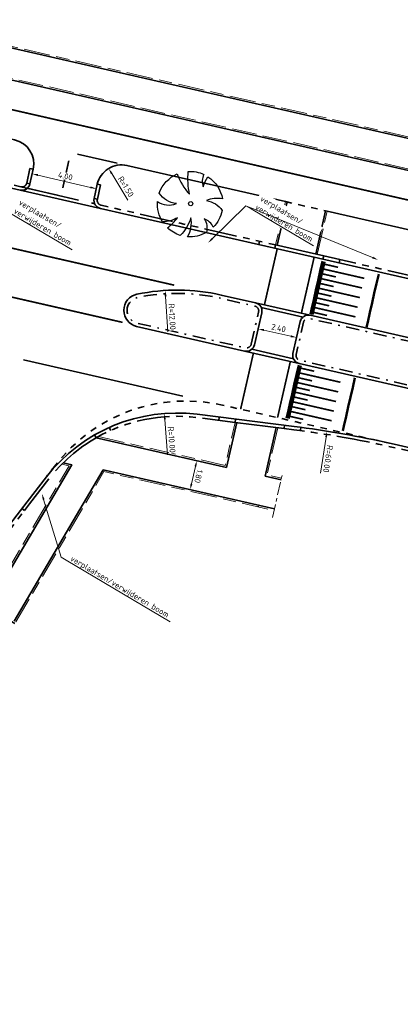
# Model space of a CAD drawing. Header units: metres. Extents: x 90561 to 91301, y 464732 to 465376.
# Tile 39 of 44: x 91104 to 91128, y 465117 to 465177. Entities that reach past the tile are written whole.
import ezdxf
from ezdxf import colors
from ezdxf.entities.mleader import LeaderData, LeaderLine
from ezdxf.math import Vec2, Vec3

# ---------------------------------------------------------------- set-up
doc = ezdxf.new("R2010")
doc.units = ezdxf.units.M
for name, pattern in [('VH-GAZONBAND_100X200', [9.5, 7.5, -2]), ('VH-GELEIDEBAND_50X200', [8, 4, -2, 0, -2]), ('VH-OPSLUITBAND_100X200', [16, 8, -2, 4, -2]), ('VH-OPSLUITBAND_150X400', [30, 16, -4, 6, -4]), ('VH-TROTTOIRBAND_180-200', [20, 10, -2, 2, -2, 2, -2]), ('VW-1-1_STREEP', [2, 1, -1]), ('VW-30-270_STREEP', [3, 0.3, -2.7]), ('VW-5050_STREEP', [1, 0.5, -0.5]), ('XX-AFBREEK', [7, 4, -1, 1, -1]), ('XX-HIDDEN', [4, 2, -2])]:
    doc.linetypes.add(name, pattern=pattern)
for name, color, linetype, lineweight in [('N-WE-GR-BOOM-S', 90, 'Continuous', 25), ('N-WE-VH-KANTOPSLUITING_GAZONBAND_100X200-G', 90, 'VH-GAZONBAND_100X200', 18), ('N-WE-VH-KANTOPSLUITING_GELEIDEBAND_50X200-G', 20, 'VH-GELEIDEBAND_50X200', 35), ('N-WE-VH-KANTOPSLUITING_OPSLUITBAND_100X200-G', 150, 'VH-OPSLUITBAND_100X200', 18), ('N-WE-VH-KANTOPSLUITING_OPSLUITBAND_200X250-G', 150, 'VH-OPSLUITBAND_150X400', 35), ('N-WE-VH-KANTOPSLUITING_TROTTOIRBAND_180 200-G', 210, 'VH-TROTTOIRBAND_180-200', 35), ('N-WE-VH-KANTOPSLUITING_VOORKANTBAND-G', 50, 'Continuous', 35), ('N-WE-VH-KANTVERHARDING-G', 210, 'Continuous', 35), ('N-WE-VH-MATERIAALGRENS-G', 7, 'XX-HIDDEN', 35), ('X-XX-AL-AFBREEKLIJN-G', 7, 'XX-AFBREEK', 18), ('X-XX-AL-M', 7, 'Continuous', 18), ('X-XX-AL-T18', 10, 'Continuous', 18)]:
    doc.layers.add(name, color=color, linetype=linetype, lineweight=lineweight)
for name, color, linetype, lineweight, true_color in [('N-WE-VH-PLATEAUMARKERING-G', 7, 'Continuous', 50, 0xffffff), ('N-WE-VW-MARKERING_DWARS_DRIEHOEK_3030-G', 7, 'VW-HAAIETAND30-L-N', 35, 0xffffff), ('N-WE-VW-MARKERING_DWARS_DRIEHOEK_5050-G', 7, 'VW-HAAIETAND50-L-N', 35, 0xffffff), ('N-WE-VW-MARKERING_DWARS_OVERSTEEK_KANALISATIESTREEP50_010-G', 7, 'VW-5050_STREEP', 13, 0xffffff), ('N-WE-VW-MARKERING_LANGS_STREEP_11_010-G', 7, 'VW-1-1_STREEP', 13, 0xffffff), ('N-WE-VW-MARKERING_LANGS_STREEP_30270_010-G', 7, 'VW-30-270_STREEP', 13, 0xffffff)]:
    doc.layers.add(name, color=color, linetype=linetype, lineweight=lineweight, true_color=true_color)
doc.styles.add('NLCS-ISO-M200-T18', font='NLCS-ISO.ttf', dxfattribs={"height": 0.36})
doc.linetypes.add('VW-HAAIETAND30-L-N', pattern='A,0,-0.3,[150,NLCS.SHX,S=0.6,R=0,X=-0.5,Y=-0.15],-0.3', length=0.6)
doc.linetypes.add('VW-HAAIETAND50-L-N', pattern='A,0,-0.5,[150,NLCS.SHX,S=1,R=0,X=-0.625,Y=-0.25],-0.5', length=1)
doc.dimstyles.new('NLCS-M200-T18-PIJL_L2_H1', dxfattribs={"dimscale": 0.2, "dimtxt": 2.5, "dimasz": 1.8, "dimexe": 2, "dimexo": 2, "dimgap": 0.7, "dimtad": 1, "dimzin": 0, "dimdsep": 46, "dimtxsty": 'NLCS-ISO-M200-T18', "dimcen": 0, "dimdle": 2, "dimclrd": 256, "dimclre": 256, "dimclrt": 10, "dimadec": 1, "dimazin": 0, "dimtfac": 1, "dimtdec": 3, "dimtofl": 0, "dimtmove": 0, "dimatfit": 3, "dimfxl": 2, "dimfxlon": 1, "dimtfillclr": 256, "dimtolj": 1, "dimtzin": 0, "dimlwd": -1, "dimlwe": -1, "dimarcsym": 0})
doc.dimstyles.new('NLCS-M200-T18-PIJL_L2_H2', dxfattribs={"dimscale": 0.2, "dimtxt": 2.5, "dimasz": 1.8, "dimexe": 2, "dimexo": 2, "dimgap": 0.7, "dimtad": 1, "dimzin": 0, "dimdsep": 46, "dimtxsty": 'NLCS-ISO-M200-T18', "dimcen": 0, "dimdle": 2, "dimclrd": 256, "dimclre": 256, "dimclrt": 10, "dimazin": 0, "dimtfac": 1, "dimtdec": 3, "dimtofl": 0, "dimtmove": 0, "dimatfit": 3, "dimfxl": 2, "dimfxlon": 1, "dimtfillclr": 256, "dimtolj": 1, "dimtzin": 0, "dimlwd": -1, "dimlwe": -1, "dimarcsym": 0})

# ---------------------------------------------------------------- blocks, each defined once
blk = doc.blocks.new('*D62')
at = {"layer": 'Defpoints', "color": 0, "transparency": 16777216}
for p in [(91105.242, 465167.723), (91109.073, 465166.541), (91109.137, 465166.814)]:
    blk.add_point(p, dxfattribs=at)
at = {"layer": 'X-XX-AL-M', "transparency": 16777216}
for p, q in [((91105.178, 465167.45), (91105.087, 465167.06)), ((91105.528, 465167.368), (91108.723, 465166.622)), ((91109.073, 465166.541), (91108.983, 465166.151))]:
    blk.add_line(p, q, dxfattribs=at)
for points in [[(91105.542, 465167.426), (91105.515, 465167.309), (91105.178, 465167.45)], [(91108.736, 465166.681), (91108.709, 465166.564), (91109.073, 465166.541)]]:
    blk.add_solid(points, dxfattribs=at)
at = {"layer": 'X-XX-AL-M', "color": 10, "transparency": 16777216, "insert": (91107.198, 465167.307), "char_height": 0.36, "attachment_point": 5, "rotation": 346.86524, "style": 'NLCS-ISO-M200-T18', "bg_fill": 3, "box_fill_scale": 1.1, "bg_fill_color": 256, "bg_fill_true_color": 13158600, "bg_fill_transparency": 0}
blk.add_mtext('\\A1;4.00', dxfattribs=at)
blk = doc.blocks.new('*D67')
at = {"layer": 'Defpoints', "color": 0, "transparency": 16777216}
for p in [(91113.263, 465160.361), (91113.988, 465148.383)]:
    blk.add_point(p, dxfattribs=at)
at = {"layer": 'X-XX-AL-M', "transparency": 16777216}
blk.add_line((91113.415, 465157.854), (91113.285, 465160.002), dxfattribs=at)
at = {"layer": 'X-XX-AL-M', "color": 10, "transparency": 16777216, "insert": (91113.68, 465158.767), "char_height": 0.36, "attachment_point": 5, "rotation": 273.46559, "style": 'NLCS-ISO-M200-T18', "bg_fill": 3, "box_fill_scale": 1.1, "bg_fill_color": 256, "bg_fill_true_color": 13158600, "bg_fill_transparency": 0}
blk.add_mtext('\\A1;R=12.00', dxfattribs=at)
at = {"layer": 'X-XX-AL-M', "transparency": 16777216}
blk.add_solid([(91113.344, 465160.005), (91113.225, 465159.998), (91113.263, 465160.361)], dxfattribs=at)
blk = doc.blocks.new('*D68')
at = {"layer": 'Defpoints', "color": 0, "transparency": 16777216}
for p in [(91113.208, 465152.888), (91113.951, 465142.916)]:
    blk.add_point(p, dxfattribs=at)
at = {"layer": 'X-XX-AL-M', "transparency": 16777216}
blk.add_line((91113.395, 465150.383), (91113.235, 465152.529), dxfattribs=at)
at = {"layer": 'X-XX-AL-M', "color": 10, "transparency": 16777216, "insert": (91113.648, 465151.3), "char_height": 0.36, "attachment_point": 5, "rotation": 274.26046, "style": 'NLCS-ISO-M200-T18', "bg_fill": 3, "box_fill_scale": 1.1, "bg_fill_color": 256, "bg_fill_true_color": 13158600, "bg_fill_transparency": 0}
blk.add_mtext('\\A1;R=10.00', dxfattribs=at)
at = {"layer": 'X-XX-AL-M', "transparency": 16777216}
blk.add_solid([(91113.295, 465152.533), (91113.175, 465152.524), (91113.208, 465152.888)], dxfattribs=at)
blk = doc.blocks.new('*D69')
at = {"layer": 'Defpoints', "color": 0, "transparency": 16777216}
for p in [(91118.9, 465158.032), (91121.24, 465157.499), (91121.24, 465157.499)]:
    blk.add_point(p, dxfattribs=at)
at = {"layer": 'X-XX-AL-M', "transparency": 16777216}
for p, q in [((91118.9, 465158.032), (91118.811, 465157.642)), ((91119.251, 465157.952), (91120.889, 465157.579)), ((91121.24, 465157.499), (91121.151, 465157.109))]:
    blk.add_line(p, q, dxfattribs=at)
for points in [[(91119.264, 465158.011), (91119.238, 465157.894), (91118.9, 465158.032)], [(91120.902, 465157.637), (91120.876, 465157.52), (91121.24, 465157.499)]]:
    blk.add_solid(points, dxfattribs=at)
at = {"layer": 'X-XX-AL-M', "color": 10, "transparency": 16777216, "insert": (91120.141, 465158.077), "char_height": 0.36, "attachment_point": 5, "rotation": 347.15009, "style": 'NLCS-ISO-M200-T18', "bg_fill": 3, "box_fill_scale": 1.1, "bg_fill_color": 256, "bg_fill_true_color": 13158600, "bg_fill_transparency": 0}
blk.add_mtext('\\A1;2.40', dxfattribs=at)
blk = doc.blocks.new('baz_boom01')
blk.add_lwpolyline([(0.744, -0.622, -0.21749), (0.879, -1.749, -0.147185), (-0.246, -1.966, 0.215736), (-0.2, -1.21, -0.224989), (-0.758, -1.844, -0.150851), (-1.68, -1.119, 0.190296), (-0.655, -0.544, -0.129376), (-1.89, -0.727, -0.115876), (-2.026, 0.172, 0.078405), (-1.166, 0.078, -0.11516), (-1.938, 0.617, -0.166289), (-1.17, 1.649, 0.257071), (-0.544, 0.677, -0.230127), (-0.706, 1.885, -0.209158), (0.883, 1.769, 0.102084), (0.4, 0.411, -0.079219), (1.428, 1.346, -0.121905), (1.881, 0.505, 0.191542), (1.277, 0.055, -0.057002), (1.932, 0.22, -0.212153), (1.436, -1.316, 0.147861)], format="xyb", close=True)
blk.add_circle((0, 0), 0.125)
blk = doc.blocks.new('*U115')
at = {"const_width": 0.2}
for points in [[(0.3, 3.4), (0, 3.4)], [(0.9, 3.4), (0.3, 3.4)], [(1.5, 3.4), (0.9, 3.4)], [(2.1, 3.4), (1.5, 3.4)], [(2.7, 3.4), (2.1, 3.4)], [(3.3, 3.4), (2.7, 3.4)]]:
    blk.add_lwpolyline(points, dxfattribs=at)
at = {"color": 7, "true_color": 0xffffff}
for points in [[(0.3, 3.5), (0, 3.5)], [(0.9, 3.5), (0.3, 3.5)], [(1.5, 3.5), (0.9, 3.5)], [(2.1, 3.5), (1.5, 3.5)], [(2.7, 3.5), (2.1, 3.5)], [(3.3, 3.5), (2.7, 3.5)], [(0.3, 0), (0, 0)], [(0.9, 0), (0.3, 0)], [(1.5, 0), (0.9, 0)], [(2.1, 0), (1.5, 0)], [(2.7, 0), (2.1, 0)], [(3.3, 0), (2.7, 0)]]:
    blk.add_lwpolyline(points, dxfattribs=at)
at = {"const_width": 0.1, "flags": 128}
for points in [[(0.15, 3.3), (0.15, 2.5)], [(0.45, 3.3), (0.45, 0.8)], [(0.75, 3.3), (0.75, 2.5)], [(1.05, 3.3), (1.05, 0.8)], [(1.35, 3.3), (1.35, 2.5)], [(1.65, 3.3), (1.65, 0.8)], [(1.95, 3.3), (1.95, 2.5)], [(2.25, 3.3), (2.25, 0.8)], [(2.55, 3.3), (2.55, 2.5)], [(2.85, 3.3), (2.85, 0.8)], [(3.15, 3.3), (3.15, 2.5)]]:
    blk.add_lwpolyline(points, dxfattribs=at)
blk = doc.blocks.new('*D100')
at = {"layer": 'Defpoints', "color": 0, "transparency": 16777216}
for p in [(91150.474, 465145.368), (91120.454, 465049.981)]:
    blk.add_point(p, dxfattribs=at)
at = {"layer": 'X-XX-AL-M', "transparency": 16777216}
blk.add_line((91149.645, 465142.732), (91150.366, 465145.025), dxfattribs=at)
at = {"layer": 'X-XX-AL-M', "color": 10, "transparency": 16777216, "insert": (91150.257, 465143.611), "char_height": 0.36, "attachment_point": 5, "rotation": 252.53024, "style": 'NLCS-ISO-M200-T18', "bg_fill": 3, "box_fill_scale": 1.1, "bg_fill_color": 256, "bg_fill_true_color": 13158600, "bg_fill_transparency": 0}
blk.add_mtext('\\A1;R=100.00', dxfattribs=at)
at = {"layer": 'X-XX-AL-M', "transparency": 16777216}
blk.add_solid([(91150.424, 465145.007), (91150.309, 465145.043), (91150.474, 465145.368)], dxfattribs=at)
blk = doc.blocks.new('*D204')
at = {"layer": 'Defpoints', "color": 0, "transparency": 16777216}
blk.add_point((91109.822, 465167.771), dxfattribs=at)
at = {"layer": 'X-XX-AL-M', "transparency": 16777216}
blk.add_line((91110.997, 465165.84), (91110.009, 465167.464), dxfattribs=at)
at = {"layer": 'X-XX-AL-M', "color": 10, "transparency": 16777216, "insert": (91110.87, 465166.665), "char_height": 0.36, "attachment_point": 5, "rotation": 301.32381, "style": 'NLCS-ISO-M200-T18', "bg_fill": 3, "box_fill_scale": 1.1, "bg_fill_color": 256, "bg_fill_true_color": 13158600, "bg_fill_transparency": 0}
blk.add_mtext('\\A1;R=1.50', dxfattribs=at)
at = {"layer": 'Defpoints', "color": 0, "transparency": 16777216}
blk.add_point((91110.602, 465166.49), dxfattribs=at)
at = {"layer": 'X-XX-AL-M', "transparency": 16777216}
blk.add_solid([(91110.06, 465167.495), (91109.958, 465167.432), (91109.822, 465167.771)], dxfattribs=at)
blk = doc.blocks.new('*D209')
at = {"layer": 'Defpoints', "color": 0, "transparency": 16777216}
for p in [(91112.882, 465150.544), (91112.482, 465148.789)]:
    blk.add_point(p, dxfattribs=at)
at = {"layer": 'X-XX-AL-M', "transparency": 16777216}
for p, q in [((91114.786, 465150.11), (91115.566, 465149.932)), ((91115.096, 465149.67), (91114.856, 465148.617)), ((91114.386, 465148.355), (91115.166, 465148.177))]:
    blk.add_line(p, q, dxfattribs=at)
for points in [[(91115.154, 465149.657), (91115.037, 465149.683), (91115.176, 465150.021)], [(91114.914, 465148.604), (91114.797, 465148.63), (91114.776, 465148.266)]]:
    blk.add_solid(points, dxfattribs=at)
at = {"layer": 'X-XX-AL-M', "color": 10, "transparency": 16777216, "insert": (91115.288, 465149.072), "char_height": 0.36, "attachment_point": 5, "rotation": 257.16371, "style": 'NLCS-ISO-M200-T18', "bg_fill": 3, "box_fill_scale": 1.1, "bg_fill_color": 256, "bg_fill_true_color": 13158600, "bg_fill_transparency": 0}
blk.add_mtext('\\A1;1.80', dxfattribs=at)
at = {"layer": 'Defpoints', "color": 0, "transparency": 16777216}
blk.add_point((91114.776, 465148.266), dxfattribs=at)
blk = doc.blocks.new('*D247')
at = {"layer": 'Defpoints', "color": 0, "transparency": 16777216}
for p in [(91123.089, 465151.815), (91113.627, 465092.565)]:
    blk.add_point(p, dxfattribs=at)
at = {"layer": 'X-XX-AL-M', "transparency": 16777216}
blk.add_line((91122.682, 465149.263), (91123.033, 465151.459), dxfattribs=at)
blk.add_solid([(91123.092, 465151.45), (91122.973, 465151.469), (91123.089, 465151.815)], dxfattribs=at)
at = {"layer": 'X-XX-AL-M', "color": 10, "transparency": 16777216, "insert": (91123.145, 465150.133), "char_height": 0.36, "attachment_point": 5, "rotation": 260.92632, "style": 'NLCS-ISO-M200-T18', "bg_fill": 3, "box_fill_scale": 1.1, "bg_fill_color": 256, "bg_fill_true_color": 13158600, "bg_fill_transparency": 0}
blk.add_mtext('\\A1;R=60.00', dxfattribs=at)

msp = doc.modelspace()

# ---------------------------------------------------------------- linework, layer by layer
at = {"layer": 'N-WE-VH-KANTOPSLUITING_GAZONBAND_100X200-G', "ltscale": 0.2, "flags": 128}
msp.add_lwpolyline([(90935.825, 465211.692, -0.0078), (90938.964, 465210.924, 0.0078), (90942.052, 465210.169), (91159.307, 465160.61, 0.314477), (91162.384, 465161.857, 0.314477)], format="xyb", dxfattribs=at)
at = {"layer": 'N-WE-VH-KANTOPSLUITING_GELEIDEBAND_50X200-G', "ltscale": 0.2, "flags": 128}
msp.add_lwpolyline([(91118.483, 465157.102), (91118.927, 465159.052, 0.414214), (91118.702, 465159.411), (91116.612, 465159.888, 0.10784), (91111.581, 465159.935, 0.805315), (91111.566, 465158.372), (91118.123, 465156.876, 0.414214)], format="xyb", close=True, dxfattribs=at)
msp.add_lwpolyline([(91168.888, 465143.432, -0.031823), (91156.748, 465147.13, 0.033771), (91143.8, 465151.019), (91121.438, 465156.12, -0.414214), (91121.213, 465156.479), (91121.657, 465158.429, -0.414214), (91122.017, 465158.655), (91157.811, 465150.49, -0.031069), (91169.697, 465146.989)], format="xyb", dxfattribs=at)
at = {"layer": 'N-WE-VH-KANTOPSLUITING_OPSLUITBAND_100X200-G', "ltscale": 0.2, "flags": 128}
msp.add_lwpolyline([(90936.247, 465213.544, -0.0078), (90939.444, 465212.762, 0.0078), (90942.475, 465212.021), (91162.488, 465161.834)], format="xyb", dxfattribs=at)
for points in [[(91120.559, 465165.757), (91119.959, 465163.124)], [(91120.057, 465163.102), (91120.657, 465165.734)], [(91122.494, 465162.546), (91123.094, 465165.178)], [(91109.198, 465151.486), (91116.904, 465149.73), (91117.501, 465152.348)], [(91120.093, 465152.023), (91119.439, 465149.152), (91120.316, 465148.952)], [(91106.985, 465149.808), (91107.429, 465149.709), (91102.519, 465141.349)], [(91104.179, 465140.228), (91109.541, 465149.356), (91119.872, 465147.002)]]:
    msp.add_lwpolyline(points, dxfattribs=at)
at = {"layer": 'N-WE-VH-KANTOPSLUITING_OPSLUITBAND_200X250-G', "ltscale": 0.2}
for points in [[(91104.881, 465166.564), (91108.976, 465165.63)], [(91122.884, 465162.457), (91119.959, 465163.124)], [(91121.627, 465158.744), (91119.092, 465159.322)], [(91118.513, 465156.787), (91121.048, 465156.209)], [(91120.477, 465151.975), (91117.501, 465152.348)]]:
    msp.add_lwpolyline(points, dxfattribs=at)
msp.add_lwpolyline([(91104.72, 465146.999), (91105.026, 465147.395), (91106.201, 465148.913, -0.097975), (91109.068, 465151.412, -0.097975)], format="xyb", dxfattribs=at)
at = {"layer": 'N-WE-VH-KANTOPSLUITING_TROTTOIRBAND_180 200-G', "ltscale": 0.2, "flags": 128}
for points in [[(91105.242, 465167.723), (91105.046, 465167.766), (91104.85, 465166.881, -0.416157), (91104.491, 465166.653), (91090.229, 465169.906), (91089.976, 465169.964, 0.000351), (91089.839, 465169.995, 0.000351)], [(91109.137, 465166.814), (91109.332, 465166.77), (91109.139, 465165.898, 0.412273), (91109.366, 465165.541), (91119.959, 465163.124)], [(91122.884, 465162.457), (91158.949, 465154.23, -0.030394), (91170.628, 465150.808)], [(91117.501, 465152.348), (91115.169, 465152.64, 0.162969), (91109.068, 465151.412, 0.148106)], [(91168.064, 465139.594, -0.032466), (91155.628, 465143.377, 0.03399), (91142.649, 465147.281), (91126.926, 465150.868, 0.024922), (91121.059, 465151.902), (91120.477, 465151.975)], [(91102.77, 465141.17, -0.451437), (91102.261, 465143.822), (91104.72, 465146.999)]]:
    msp.add_lwpolyline(points, format="xyb", dxfattribs=at)
at = {"layer": 'N-WE-VH-KANTOPSLUITING_VOORKANTBAND-G'}
for p, q in [((91109.492, 465149.47), (91119.894, 465147.1)), ((91119.319, 465149.077), (91120.294, 465148.855))]:
    msp.add_line(p, q, dxfattribs=at)
at = {"layer": 'N-WE-VH-KANTOPSLUITING_VOORKANTBAND-G', "ltscale": 0.2}
for points in [[(90936.225, 465213.447, -0.0078), (90939.419, 465212.665, 0.0078), (90942.452, 465211.924), (91162.324, 465161.769)], [(90935.802, 465211.594, -0.0078), (90938.939, 465210.827, 0.0078), (90942.03, 465210.071), (91159.285, 465160.513, 0.416157), (91162.882, 465162.79), (91163.121, 465163.873)], [(91105.242, 465167.723), (91105.046, 465166.837, -0.416157), (91104.446, 465166.458), (91090.184, 465169.711), (91089.931, 465169.769, 0.007814), (91086.874, 465170.416)], [(91104.126, 465140.137), (91102.668, 465140.998, -0.451437), (91102.103, 465143.944), (91104.868, 465147.517)]]:
    msp.add_lwpolyline(points, format="xyb", dxfattribs=at)
at = {"layer": 'N-WE-VH-KANTOPSLUITING_VOORKANTBAND-G', "ltscale": 0.2, "flags": 128}
for points in [[(91104.446, 465166.458), (91109.321, 465165.346)], [(91105.046, 465166.837), (91104.85, 465166.881)], [(91109.139, 465165.898), (91108.944, 465165.941)], [(91120.657, 465165.734), (91120.057, 465163.102)], [(91122.396, 465162.568), (91122.997, 465165.201)], [(91118.94, 465163.152), (91118.984, 465163.347)], [(91119.915, 465162.929), (91119.959, 465163.124)], [(91122.839, 465162.262), (91122.884, 465162.457)], [(91123.814, 465162.04), (91123.859, 465162.235)], [(91122.061, 465158.85), (91118.746, 465159.606)], [(91118.079, 465156.681), (91121.394, 465155.925)], [(91116.508, 465152.472), (91116.533, 465152.67)], [(91109.865, 465152.043), (91109.947, 465151.86)], [(91117.501, 465152.348), (91117.526, 465152.546)], [(91119.994, 465152.035), (91119.319, 465149.077)], [(91120.477, 465151.975), (91120.502, 465152.173)], [(91121.47, 465151.85), (91121.495, 465152.049)], [(91109.068, 465151.412), (91108.969, 465151.586)], [(91107.069, 465149.892), (91107.585, 465149.777), (91102.597, 465141.286)], [(91104.093, 465140.278), (91109.492, 465149.47)], [(91118.901, 465147.243), (91118.903, 465147.254)], [(91104.562, 465147.122), (91104.72, 465146.999)]]:
    msp.add_lwpolyline(points, dxfattribs=at)
for points in [[(91176.175, 465148.467, -0.006057), (91173.916, 465149.342, 0.039382), (91158.905, 465154.035), (91109.321, 465165.346, -0.412273), (91108.944, 465165.941), (91109.137, 465166.814)], [(91168.842, 465143.237, -0.031823), (91156.678, 465146.943, 0.033771), (91143.756, 465150.824), (91121.394, 465155.925, -0.414214), (91121.018, 465156.524), (91121.462, 465158.474, -0.414214), (91122.061, 465158.85), (91157.856, 465150.685, -0.031066), (91169.765, 465147.178, -0.031066)], [(91168.11, 465139.789, -0.032466), (91155.698, 465143.564, 0.03399), (91142.694, 465147.476), (91126.971, 465151.063, 0.024922), (91121.084, 465152.1), (91115.194, 465152.838, 0.265177), (91106.043, 465149.035), (91104.868, 465147.517)]]:
    msp.add_lwpolyline(points, format="xyb", dxfattribs=at)
at = {"layer": 'N-WE-VH-KANTOPSLUITING_VOORKANTBAND-G', "ltscale": 0.2}
msp.add_lwpolyline([(91118.678, 465157.057), (91119.122, 465159.007, 0.414214), (91118.746, 465159.606), (91116.657, 465160.083, 0.10784), (91111.54, 465160.131, 0.805315), (91111.522, 465158.177), (91118.079, 465156.681, 0.414214)], format="xyb", close=True, dxfattribs=at)
msp.add_lwpolyline([(91109.068, 465151.412), (91116.979, 465149.61), (91117.6, 465152.335)], dxfattribs=at)
at = {"layer": 'N-WE-VH-KANTVERHARDING-G', "ltscale": 0.2, "flags": 128}
for points in [[(91090.439, 465172.628), (91104.11, 465169.509, -0.412273), (91105.242, 465167.723)], [(91109.137, 465166.814, -0.416157), (91110.935, 465167.952), (91120.559, 465165.757)]]:
    msp.add_lwpolyline(points, format="xyb", dxfattribs=at)
msp.add_lwpolyline([(91123.094, 465165.178), (91158.507, 465157.101), (91170.809, 465154.32)], dxfattribs=at)
at = {"layer": 'N-WE-VH-MATERIAALGRENS-G', "ltscale": 0.2, "flags": 128}
msp.add_lwpolyline([(91120.559, 465165.757), (91123.094, 465165.178)], dxfattribs=at)
at = {"layer": 'N-WE-VH-MATERIAALGRENS-G', "ltscale": 0.2}
msp.add_lwpolyline([(91126.971, 465151.063), (91116.741, 465153.396, 0.29203), (91106.608, 465149.767), (91106.043, 465149.035)], format="xyb", dxfattribs=at)
at = {"layer": 'N-WE-VW-MARKERING_DWARS_DRIEHOEK_3030-G', "flags": 128}
for points in [[(91107.939, 465168.636), (91110.35, 465168.086)], [(91106.727, 465166.143), (91104.491, 465166.653)]]:
    msp.add_lwpolyline(points, dxfattribs=at)
at = {"layer": 'N-WE-VW-MARKERING_DWARS_DRIEHOEK_5050-G', "flags": 128}
msp.add_lwpolyline([(91104.644, 465156.156), (91114.335, 465153.945)], dxfattribs=at)
at = {"layer": 'N-WE-VW-MARKERING_DWARS_OVERSTEEK_KANALISATIESTREEP50_010-G', "const_width": 0.1, "flags": 128}
for points in [[(91120.061, 465162.896), (91119.282, 465159.484)], [(91122.303, 465162.384), (91121.525, 465158.972)], [(91118.615, 465156.559), (91117.837, 465153.146)], [(91120.858, 465156.047), (91120.079, 465152.635)]]:
    msp.add_lwpolyline(points, dxfattribs=at)
at = {"layer": 'N-WE-VW-MARKERING_LANGS_STREEP_11_010-G', "linetype": 'Continuous', "const_width": 0.1, "flags": 128}
msp.add_lwpolyline([(91107.405, 465168.245), (91107.038, 465166.585)], dxfattribs=at)
at = {"layer": 'N-WE-VW-MARKERING_LANGS_STREEP_11_010-G', "const_width": 0.1, "flags": 128}
for points in [[(91091.188, 465165.841), (91113.805, 465160.682)], [(91093.324, 465162.379), (91110.668, 465158.423)]]:
    msp.add_lwpolyline(points, dxfattribs=at)
at = {"layer": 'N-WE-VW-MARKERING_LANGS_STREEP_30270_010-G', "const_width": 0.1, "flags": 128}
msp.add_lwpolyline([(90935.413, 465209.888, -0.0078), (90938.497, 465209.134, 0.0078), (90941.641, 465208.365), (91158.894, 465158.807), (91181.315, 465153.739)], format="xyb", dxfattribs=at)
at = {"layer": 'X-XX-AL-AFBREEKLIJN-G', "ltscale": 0.2, "flags": 128}
msp.add_lwpolyline([(91119.775, 465146.578), (91120.381, 465149.235)], dxfattribs=at)

# ---------------------------------------------------------------- block references
at = {"layer": 'N-WE-VH-PLATEAUMARKERING-G', "rotation": 77.15009430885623}
for p in [(91125.489, 465158.141), (91124.044, 465151.829)]:
    msp.add_blockref('*U115', p, dxfattribs=at)

# ---------------------------------------------------------------- next in the draw order: dimensions: what is measured, and where the dimension line sits
at = {"layer": 'X-XX-AL-M'}
for center, mpoint, dimstyle, picture, middle in [((91110.602, 465166.49), (91109.822, 465167.771), 'NLCS-M200-T18-PIJL_L2_H2', '*D204', (91110.597, 465166.498)), ((91120.454, 465049.981), (91150.474, 465145.368), 'NLCS-M200-T18-PIJL_L2_H1', '*D100', (91149.951, 465143.707))]:
    dim = msp.add_radius_dim(center=center, mpoint=mpoint, dimstyle=dimstyle, override={"dimpost": 'R=<>', "dimtfill": 1}, dxfattribs=at)
    dim.commit()
    dim.dimension.update_dxf_attribs({"geometry": picture, "text_midpoint": middle, "dimtype": 164})
dim = msp.add_linear_dim(base=(91121.24, 465157.499), p1=(91118.9, 465158.032), p2=(91121.24, 465157.499), angle=347.15009, dimstyle='NLCS-M200-T18-PIJL_L2_H1', override={"dimtfill": 1}, dxfattribs=at)
dim.commit()
dim.dimension.update_dxf_attribs({"geometry": '*D69', "text_midpoint": (91120.141, 465158.077)})

# ---------------------------------------------------------------- next in the draw order: leaders
at = {"layer": 'X-XX-AL-T18'}
ml = msp.add_multileader_mtext('Standard', dxfattribs=at)
ml.set_content('verplaatsen/\\Pverwijderen boom', color=256, style='NLCS-ISO-M200-T18')
ml.set_leader_properties(color=256, linetype='ByLayer', lineweight=-1)
ml.build(insert=Vec2(0, 0))
ml.multileader.update_dxf_attribs({"text_left_attachment_type": 5, "text_right_attachment_type": 5, "dogleg_length": 0.36, "arrow_head_size": 0.36})
ctx = ml.context
ctx.base_point, ctx.char_height, ctx.arrow_head_size, ctx.landing_gap_size, ctx.plane_origin, ctx.plane_x_axis, ctx.plane_y_axis = Vec3(91103.81, 465165.081), 0.36, 0.36, 0.18, Vec3(91115.618, 465167.27), Vec3(0.860628, -0.509234), Vec3(0.509234, 0.860628)
ctx.left_attachment, ctx.right_attachment = 5, 5
notes = []
notes.append((ctx, [(0, (1, 1, 0), (91103.5, 465165.264), (0.860628, -0.509234), 0.36, [(1, [(91103.879, 465167.262)], 0, [])])]))
ctx.mtext.insert, ctx.mtext.text_direction, ctx.mtext.rotation, ctx.mtext.flow_direction = Vec3(91104.509, 465165.908), Vec3(0.860628, -0.509234), 5.748891, 5
ctx.mtext.has_bg_fill, ctx.mtext.bg_color, ctx.mtext.bg_scale_factor, ctx.mtext.bg_transparency, ctx.mtext.use_window_bg_color = 1, -1027028792, 1.5, 0, 1
ml = msp.add_multileader_mtext('Standard', dxfattribs=at)
ml.set_content('verplaatsen/\\Pverwijderen boom', color=256, style='NLCS-ISO-M200-T18')
ml.set_leader_properties(color=256, linetype='ByLayer', lineweight=-1)
ml.build(insert=Vec2(0, 0))
ml.multileader.update_dxf_attribs({"text_left_attachment_type": 5, "text_right_attachment_type": 5, "dogleg_length": 0.36, "arrow_head_size": 0.36})
ctx = ml.context
ctx.base_point, ctx.char_height, ctx.arrow_head_size, ctx.landing_gap_size, ctx.plane_origin, ctx.plane_x_axis, ctx.plane_y_axis = Vec3(91118.473, 465165.311), 0.36, 0.36, 0.18, Vec3(91127.4, 465162.165), Vec3(0.860628, -0.509234), Vec3(0.509234, 0.860628)
ctx.left_attachment, ctx.right_attachment = 5, 5
notes.append((ctx, [(0, (1, 1, 0), (91118.163, 465165.494), (0.860628, -0.509234), 0.36, [(0, [(91126.187, 465162.22)], 0, []), (1, [(91115.852, 465163.244)], 0, [])])]))
ctx.mtext.insert, ctx.mtext.text_direction, ctx.mtext.rotation, ctx.mtext.flow_direction = Vec3(91119.172, 465166.138), Vec3(0.860628, -0.509234), 5.748891, 5
ctx.mtext.has_bg_fill, ctx.mtext.bg_color, ctx.mtext.bg_scale_factor, ctx.mtext.bg_transparency, ctx.mtext.use_window_bg_color = 1, -1027028792, 1.5, 0, 1
ml = msp.add_multileader_mtext('Standard', dxfattribs=at)
ml.set_content('verplaatsen/verwijderen boom', color=256, style='NLCS-ISO-M200-T18')
ml.set_leader_properties(color=256, linetype='ByLayer', lineweight=-1)
ml.build(insert=Vec2(0, 0))
ml.multileader.update_dxf_attribs({"text_left_attachment_type": 5, "text_right_attachment_type": 5, "dogleg_length": 0.36, "arrow_head_size": 0.36})
ctx = ml.context
ctx.base_point, ctx.char_height, ctx.arrow_head_size, ctx.landing_gap_size, ctx.plane_origin, ctx.plane_x_axis, ctx.plane_y_axis = Vec3(91107.247, 465143.972), 0.36, 0.36, 0.18, Vec3(91105.771, 465148.01), Vec3(0.860628, -0.509234), Vec3(0.509234, 0.860628)
ctx.left_attachment, ctx.right_attachment = 5, 5
notes.append((ctx, [(0, (1, 1, 0), (91106.937, 465144.155), (0.860628, -0.509234), 0.36, [(0, [(91105.771, 465148.01)], 0, [])])]))
ctx.mtext.insert, ctx.mtext.text_direction, ctx.mtext.rotation, ctx.mtext.flow_direction = Vec3(91107.64, 465144.283), Vec3(0.860628, -0.509234), 5.748891, 5
ctx.mtext.has_bg_fill, ctx.mtext.bg_color, ctx.mtext.bg_scale_factor, ctx.mtext.bg_transparency, ctx.mtext.use_window_bg_color = 1, -1027028792, 1.5, 0, 1
for ctx, leaders in notes:
    for number, flags, end, landing, length, lines in leaders:
        leader = LeaderData()
        leader.index, (leader.has_last_leader_line, leader.has_dogleg_vector, leader.attachment_direction) = number, flags
        leader.last_leader_point, leader.dogleg_vector, leader.dogleg_length = Vec3(end), Vec3(landing), length
        for number, points, colour, breaks in lines:
            line = LeaderLine()
            line.index, line.vertices, line.color, line.breaks = number, Vec3.list(points), colors.encode_raw_color(colour), breaks
            leader.lines.append(line)
        ctx.leaders.append(leader)

# ---------------------------------------------------------------- next in the draw order: block references
at = {"layer": 'N-WE-GR-BOOM-S', "rotation": 50.87910539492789}
msp.add_blockref('baz_boom01', (91114.805, 465165.633), dxfattribs=at)

# ---------------------------------------------------------------- next in the draw order: dimensions: what is measured, and where the dimension line sits
at = {"layer": 'X-XX-AL-M'}
for p1, p2, distance, picture, middle in [((91105.242, 465167.723), (91109.137, 465166.814), -0.28, '*D62', (91107.198, 465167.307)), ((91112.882, 465150.544), (91112.482, 465148.789), 2.353, '*D209', (91115.288, 465149.072))]:
    dim = msp.add_aligned_dim(p1=p1, p2=p2, distance=distance, dimstyle='NLCS-M200-T18-PIJL_L2_H1', override={"dimtfill": 1}, dxfattribs=at)
    dim.commit()
    dim.dimension.update_dxf_attribs({"geometry": picture, "text_midpoint": middle})

# ---------------------------------------------------------------- next in the draw order: dimensions: what is measured, and where the dimension line sits
dim = msp.add_radius_dim(center=(91113.988, 465148.383), mpoint=(91113.263, 465160.361), dimstyle='NLCS-M200-T18-PIJL_L2_H1', override={"dimpost": 'R=<>', "dimtfill": 1}, dxfattribs=at)
dim.commit()
dim.dimension.update_dxf_attribs({"geometry": '*D67', "text_midpoint": (91113.36, 465158.748), "dimtype": 164})

# ---------------------------------------------------------------- next in the draw order: dimensions: what is measured, and where the dimension line sits
dim = msp.add_radius_dim(center=(91113.951, 465142.916), mpoint=(91113.208, 465152.888), dimstyle='NLCS-M200-T18-PIJL_L2_H1', override={"dimpost": 'R=<>', "dimtfill": 1}, dxfattribs=at)
dim.commit()
dim.dimension.update_dxf_attribs({"geometry": '*D68', "text_midpoint": (91113.328, 465151.276), "dimtype": 164})

# ---------------------------------------------------------------- next in the draw order: dimensions: what is measured, and where the dimension line sits
dim = msp.add_radius_dim(center=(91113.627, 465092.565), mpoint=(91123.089, 465151.815), dimstyle='NLCS-M200-T18-PIJL_L2_H1', override={"dimpost": 'R=<>', "dimtfill": 1}, dxfattribs=at)
dim.commit()
dim.dimension.update_dxf_attribs({"geometry": '*D247', "text_midpoint": (91122.829, 465150.183), "dimtype": 164})

doc.saveas('drawing.dxf')
